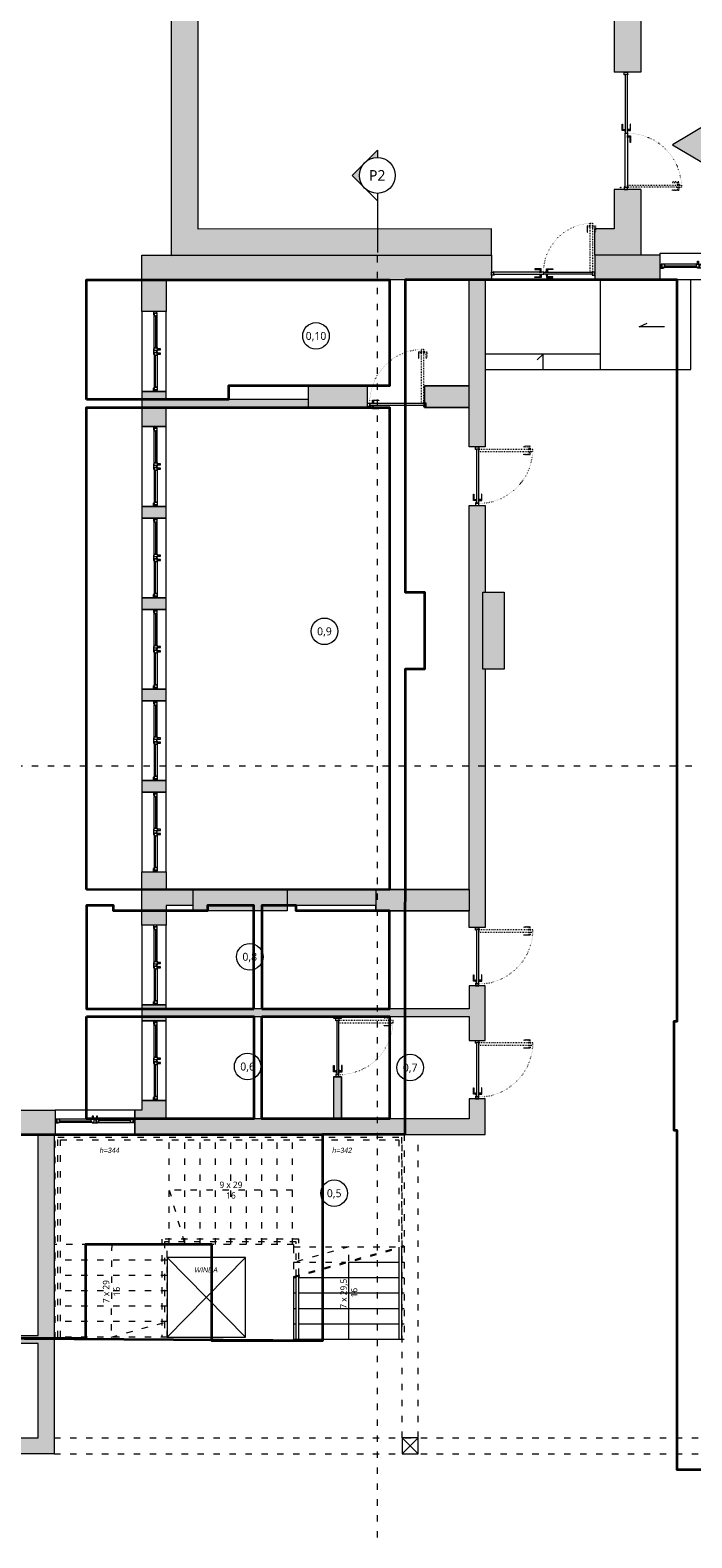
# Model space of a CAD drawing. Header units: millimetres. Extents: x -221 to 149158, y -114258 to 0.
# Tile 76 of 219: x 85484 to 86730, y -53777 to -50940. Entities that reach past the tile are written whole.
import ezdxf
from ezdxf.enums import TextEntityAlignment as Align

# ---------------------------------------------------------------- set-up
doc = ezdxf.new("R2010")
doc.units = ezdxf.units.MM
doc.linetypes.add('ACAD_ISO03W100', pattern=[30, 12, -18])
doc.linetypes.add('ACAD_ISO07W100', pattern=[3, 0, -3])
doc.layers.get('0').update_dxf_attribs({"lineweight": 0})
doc.layers.add('A-przekrycieram.ART', color=7, linetype='Continuous', lineweight=0, true_color=0xffffff)
doc.layers.add('instalacje_arch', color=7, linetype='Continuous', lineweight=30, true_color=0xd60000)
for name, color, linetype, lineweight in [('opis..KF', 250, 'Continuous', 15), ('powierzchnie', 21, 'Continuous', 50), ('stolarka_arch', 250, 'Continuous', 5), ('wymiar..KF', 12, 'Continuous', 5), ('wypełnienie istn..KF', 250, 'Continuous', 0), ('ściana pro..KF', 222, 'Continuous', 30), ('ściany ist..KF', 61, 'Continuous', 5)]:
    doc.layers.add(name, color=color, linetype=linetype, lineweight=lineweight)
doc.styles.add('ARCH', font='segoeuil.ttf')
doc.styles.add('DIM', font='simplex.shx', dxfattribs={"width": 0.6})
doc.dimstyles.new('100-STD', dxfattribs={"dimscale": 10, "dimtxt": 1.3, "dimasz": 0.15, "dimexe": 5, "dimexo": 10, "dimgap": 0.4, "dimtad": 1, "dimdec": 1, "dimrnd": 0.5, "dimdsep": 46, "dimtxsty": 'DIM', "dimblk": 'KR21', "dimcen": 1, "dimdle": 10, "dimse1": 1, "dimse2": 1, "dimclrd": 256, "dimclre": 256, "dimclrt": 256, "dimadec": 0, "dimazin": 0, "dimtfac": 1, "dimtdec": 1, "dimtmove": 2, "dimatfit": 3, "dimldrblk": 'KR21', "dimfxl": 1, "dimtvp": 5.6, "dimtolj": 1, "dimtzin": 2, "dimarcsym": 0})

# ---------------------------------------------------------------- blocks, each defined once
blk = doc.blocks.new('KR21')
at = {"ltscale": 100}
blk.add_line((0, -5), (0, 5), dxfattribs=at)
at = {"ltscale": 100, "const_width": 0.84}
blk.add_lwpolyline([(-2.5, -2.5), (2.6, 2.6)], dxfattribs=at)
blk = doc.blocks.new('*D583')
at = {"layer": 'Defpoints', "color": 0, "linetype": 'ByBlock', "transparency": 16777216}
for p in [(-202.4, -53646.3), (135612.3, -53646.3), (0, -54123.3)]:
    blk.add_point(p, dxfattribs=at)
at = {"layer": 'wymiar..KF', "linetype": 'Continuous', "lineweight": -2, "transparency": 16777216}
blk.add_line((-202.4, -54121.8), (-202.4, -53647.8), dxfattribs=at)
at = {"layer": 'wymiar..KF', "linetype": 'ByBlock', "lineweight": -2, "transparency": 16777216, "xscale": 1.5, "yscale": 1.5, "zscale": 1.5}
for p, rotation in [((-202.4, -53646.3), 90), ((-202.4, -54123.3), 270)]:
    blk.add_blockref('KR21', p, dxfattribs=dict(at, rotation=rotation))
at = {"layer": 'wymiar..KF', "linetype": 'ByBlock', "transparency": 16777216, "insert": (-212.9, -53884.8), "char_height": 13, "attachment_point": 5, "rotation": 90, "style": 'DIM'}
blk.add_mtext('\\A1;477', dxfattribs=at)
blk = doc.blocks.new('*D916')
at = {"layer": 'Defpoints', "color": 0, "linetype": 'ByBlock', "lineweight": 40, "transparency": 16777216}
for p in [(0, -51958.3), (46.3, -52014.3), (109348.9, -52014.3)]:
    blk.add_point(p, dxfattribs=at)
at = {"layer": 'wymiar..KF', "linetype": 'Continuous', "lineweight": -2, "transparency": 16777216}
blk.add_line((46.3, -51959.8), (46.3, -52012.8), dxfattribs=at)
at = {"layer": 'wymiar..KF', "linetype": 'ByBlock', "lineweight": -2, "transparency": 16777216, "xscale": 1.5, "yscale": 1.5, "zscale": 1.5}
for p, rotation in [((46.3, -51958.3), 90), ((46.3, -52014.3), 270)]:
    blk.add_blockref('KR21', p, dxfattribs=dict(at, rotation=rotation))
at = {"layer": 'wymiar..KF', "linetype": 'ByBlock', "transparency": 16777216, "insert": (35.8, -51986.3), "char_height": 13, "attachment_point": 5, "rotation": 90, "style": 'DIM'}
blk.add_mtext('\\A1;56', dxfattribs=at)
blk = doc.blocks.new('*U985')
at = {"layer": 'stolarka_arch', "lineweight": 0}
blk.add_lwpolyline([(0, 0), (150, 0), (150, -46), (0, -46)], close=True, dxfattribs=at)
at = {"layer": 'stolarka_arch'}
for points in [[(0, -22), (6, -22), (6, -23), (3, -23), (3, -28), (0, -28)], [(3, -23), (8, -23), (8, -29), (2, -29), (2, -28), (3, -28)], [(8, -26), (68, -26), (68, -23), (8, -23)], [(8, -26), (68, -26), (68, -29), (8, -29)], [(73, -23), (68, -23), (68, -29), (74, -29), (74, -28), (73, -28)], [(70, -22), (80, -22), (80, -23), (77, -23), (77, -28), (73, -28), (73, -23), (70, -23)], [(77, -23), (82, -23), (82, -29), (76, -29), (76, -28), (77, -28)], [(142, -26), (82, -26), (82, -23), (142, -23)], [(142, -26), (82, -26), (82, -29), (142, -29)], [(147, -23), (142, -23), (142, -29), (148, -29), (148, -28), (147, -28)], [(150, -22), (144, -22), (144, -23), (147, -23), (147, -28), (150, -28)], [(73, -30), (69, -30), (69, -29), (73, -29)], [(72, -35), (70, -35), (70, -30), (72, -30)], [(81, -30), (77, -30), (77, -29), (81, -29)], [(80, -35), (78, -35), (78, -30), (80, -30)]]:
    blk.add_lwpolyline(points, close=True, dxfattribs=at)
blk = doc.blocks.new('*U1021')
at = {"layer": 'stolarka_arch', "lineweight": 0}
blk.add_lwpolyline([(0, 0), (150, 0), (150, -46), (0, -46)], close=True, dxfattribs=at)
at = {"layer": 'stolarka_arch'}
for points in [[(0, -22), (6, -22), (6, -23), (3, -23), (3, -28), (0, -28)], [(3, -23), (8, -23), (8, -29), (2, -29), (2, -28), (3, -28)], [(8, -26), (68, -26), (68, -23), (8, -23)], [(8, -26), (68, -26), (68, -29), (8, -29)], [(73, -23), (68, -23), (68, -29), (74, -29), (74, -28), (73, -28)], [(70, -22), (80, -22), (80, -23), (77, -23), (77, -28), (73, -28), (73, -23), (70, -23)], [(77, -23), (82, -23), (82, -29), (76, -29), (76, -28), (77, -28)], [(142, -26), (82, -26), (82, -23), (142, -23)], [(142, -26), (82, -26), (82, -29), (142, -29)], [(147, -23), (142, -23), (142, -29), (148, -29), (148, -28), (147, -28)], [(150, -22), (144, -22), (144, -23), (147, -23), (147, -28), (150, -28)], [(73, -30), (69, -30), (69, -29), (73, -29)], [(72, -35), (70, -35), (70, -30), (72, -30)], [(81, -30), (77, -30), (77, -29), (81, -29)], [(80, -35), (78, -35), (78, -30), (80, -30)]]:
    blk.add_lwpolyline(points, close=True, dxfattribs=at)
blk = doc.blocks.new('*U650')
at = {"layer": 'stolarka_arch', "linetype": 'ACAD_ISO03W100', "lineweight": 0, "ltscale": 0.1}
for points in [[(3.5, 97), (-1.5, 97), (-1.5, 85), (-0.5, 85), (-0.5, 95), (3.5, 95)], [(3.5, 98), (3.5, 94), (4.5, 94), (4.5, 98)], [(4.5, 102), (4.5, 0), (8.5, 0), (8.5, 102)], [(9.5, 98), (9.5, 94), (8.5, 94), (8.5, 98)], [(9.5, 97), (14.5, 97), (14.5, 85), (13.5, 85), (13.5, 95), (9.5, 95)]]:
    blk.add_lwpolyline(points, close=True, dxfattribs=at)
at = {"layer": 'stolarka_arch'}
for points in [[(5, -4), (5, -6), (0, -6), (0, 0), (4, 0), (4, -4), (5, -4)], [(106, 0), (4, 0), (4, -4), (106, -4)], [(101, 1), (101, 6), (89, 6), (89, 5), (99, 5), (99, 1)], [(102, 1), (98, 1), (98, 0), (102, 0)], [(105, -4), (105, -6), (110, -6), (110, 0), (106, 0), (106, -4), (105, -4)], [(101, -5), (101, -10), (89, -10), (89, -9), (99, -9), (99, -5)], [(102, -5), (98, -5), (98, -4), (102, -4)]]:
    blk.add_lwpolyline(points, close=True, dxfattribs=at)
blk.add_circle((4, 0.5), 0.5, dxfattribs=at)
at = {"layer": 'stolarka_arch', "linetype": 'ACAD_ISO07W100', "lineweight": 0, "ltscale": 0.5}
blk.add_arc((4, 0), 102, 0, 89.6506, dxfattribs=at)
blk = doc.blocks.new('*U1022')
at = {"layer": 'stolarka_arch', "lineweight": 0}
blk.add_lwpolyline([(0, 0), (150, 0), (150, -46), (0, -46)], close=True, dxfattribs=at)
at = {"layer": 'stolarka_arch'}
for points in [[(0, -22), (6, -22), (6, -23), (3, -23), (3, -28), (0, -28)], [(3, -23), (8, -23), (8, -29), (2, -29), (2, -28), (3, -28)], [(8, -26), (68, -26), (68, -23), (8, -23)], [(8, -26), (68, -26), (68, -29), (8, -29)], [(73, -23), (68, -23), (68, -29), (74, -29), (74, -28), (73, -28)], [(70, -22), (80, -22), (80, -23), (77, -23), (77, -28), (73, -28), (73, -23), (70, -23)], [(77, -23), (82, -23), (82, -29), (76, -29), (76, -28), (77, -28)], [(142, -26), (82, -26), (82, -23), (142, -23)], [(142, -26), (82, -26), (82, -29), (142, -29)], [(147, -23), (142, -23), (142, -29), (148, -29), (148, -28), (147, -28)], [(150, -22), (144, -22), (144, -23), (147, -23), (147, -28), (150, -28)], [(73, -30), (69, -30), (69, -29), (73, -29)], [(72, -35), (70, -35), (70, -30), (72, -30)], [(81, -30), (77, -30), (77, -29), (81, -29)], [(80, -35), (78, -35), (78, -30), (80, -30)]]:
    blk.add_lwpolyline(points, close=True, dxfattribs=at)
blk = doc.blocks.new('*U1023')
at = {"layer": 'stolarka_arch', "lineweight": 0}
blk.add_lwpolyline([(0, 0), (150, 0), (150, -46), (0, -46)], close=True, dxfattribs=at)
at = {"layer": 'stolarka_arch'}
for points in [[(0, -22), (6, -22), (6, -23), (3, -23), (3, -28), (0, -28)], [(3, -23), (8, -23), (8, -29), (2, -29), (2, -28), (3, -28)], [(8, -26), (68, -26), (68, -23), (8, -23)], [(8, -26), (68, -26), (68, -29), (8, -29)], [(73, -23), (68, -23), (68, -29), (74, -29), (74, -28), (73, -28)], [(70, -22), (80, -22), (80, -23), (77, -23), (77, -28), (73, -28), (73, -23), (70, -23)], [(77, -23), (82, -23), (82, -29), (76, -29), (76, -28), (77, -28)], [(142, -26), (82, -26), (82, -23), (142, -23)], [(142, -26), (82, -26), (82, -29), (142, -29)], [(147, -23), (142, -23), (142, -29), (148, -29), (148, -28), (147, -28)], [(150, -22), (144, -22), (144, -23), (147, -23), (147, -28), (150, -28)], [(73, -30), (69, -30), (69, -29), (73, -29)], [(72, -35), (70, -35), (70, -30), (72, -30)], [(81, -30), (77, -30), (77, -29), (81, -29)], [(80, -35), (78, -35), (78, -30), (80, -30)]]:
    blk.add_lwpolyline(points, close=True, dxfattribs=at)
blk = doc.blocks.new('*U1024')
at = {"layer": 'stolarka_arch', "lineweight": 0}
blk.add_lwpolyline([(0, 0), (150, 0), (150, -46), (0, -46)], close=True, dxfattribs=at)
at = {"layer": 'stolarka_arch'}
for points in [[(0, -22), (6, -22), (6, -23), (3, -23), (3, -28), (0, -28)], [(3, -23), (8, -23), (8, -29), (2, -29), (2, -28), (3, -28)], [(8, -26), (68, -26), (68, -23), (8, -23)], [(8, -26), (68, -26), (68, -29), (8, -29)], [(73, -23), (68, -23), (68, -29), (74, -29), (74, -28), (73, -28)], [(70, -22), (80, -22), (80, -23), (77, -23), (77, -28), (73, -28), (73, -23), (70, -23)], [(77, -23), (82, -23), (82, -29), (76, -29), (76, -28), (77, -28)], [(142, -26), (82, -26), (82, -23), (142, -23)], [(142, -26), (82, -26), (82, -29), (142, -29)], [(147, -23), (142, -23), (142, -29), (148, -29), (148, -28), (147, -28)], [(150, -22), (144, -22), (144, -23), (147, -23), (147, -28), (150, -28)], [(73, -30), (69, -30), (69, -29), (73, -29)], [(72, -35), (70, -35), (70, -30), (72, -30)], [(81, -30), (77, -30), (77, -29), (81, -29)], [(80, -35), (78, -35), (78, -30), (80, -30)]]:
    blk.add_lwpolyline(points, close=True, dxfattribs=at)
blk = doc.blocks.new('*U1018')
at = {"layer": 'stolarka_arch', "lineweight": 0}
blk.add_lwpolyline([(0, 0), (150, 0), (150, -46), (0, -46)], close=True, dxfattribs=at)
at = {"layer": 'stolarka_arch'}
for points in [[(0, -22), (6, -22), (6, -23), (3, -23), (3, -28), (0, -28)], [(3, -23), (8, -23), (8, -29), (2, -29), (2, -28), (3, -28)], [(8, -26), (68, -26), (68, -23), (8, -23)], [(8, -26), (68, -26), (68, -29), (8, -29)], [(73, -23), (68, -23), (68, -29), (74, -29), (74, -28), (73, -28)], [(70, -22), (80, -22), (80, -23), (77, -23), (77, -28), (73, -28), (73, -23), (70, -23)], [(77, -23), (82, -23), (82, -29), (76, -29), (76, -28), (77, -28)], [(142, -26), (82, -26), (82, -23), (142, -23)], [(142, -26), (82, -26), (82, -29), (142, -29)], [(147, -23), (142, -23), (142, -29), (148, -29), (148, -28), (147, -28)], [(150, -22), (144, -22), (144, -23), (147, -23), (147, -28), (150, -28)], [(73, -30), (69, -30), (69, -29), (73, -29)], [(72, -35), (70, -35), (70, -30), (72, -30)], [(81, -30), (77, -30), (77, -29), (81, -29)], [(80, -35), (78, -35), (78, -30), (80, -30)]]:
    blk.add_lwpolyline(points, close=True, dxfattribs=at)
blk = doc.blocks.new('*U1025')
at = {"layer": 'stolarka_arch', "lineweight": 0}
blk.add_lwpolyline([(0, 0), (150, 0), (150, -46), (0, -46)], close=True, dxfattribs=at)
at = {"layer": 'stolarka_arch'}
for points in [[(0, -22), (6, -22), (6, -23), (3, -23), (3, -28), (0, -28)], [(3, -23), (8, -23), (8, -29), (2, -29), (2, -28), (3, -28)], [(8, -26), (68, -26), (68, -23), (8, -23)], [(8, -26), (68, -26), (68, -29), (8, -29)], [(73, -23), (68, -23), (68, -29), (74, -29), (74, -28), (73, -28)], [(70, -22), (80, -22), (80, -23), (77, -23), (77, -28), (73, -28), (73, -23), (70, -23)], [(77, -23), (82, -23), (82, -29), (76, -29), (76, -28), (77, -28)], [(142, -26), (82, -26), (82, -23), (142, -23)], [(142, -26), (82, -26), (82, -29), (142, -29)], [(147, -23), (142, -23), (142, -29), (148, -29), (148, -28), (147, -28)], [(150, -22), (144, -22), (144, -23), (147, -23), (147, -28), (150, -28)], [(73, -30), (69, -30), (69, -29), (73, -29)], [(72, -35), (70, -35), (70, -30), (72, -30)], [(81, -30), (77, -30), (77, -29), (81, -29)], [(80, -35), (78, -35), (78, -30), (80, -30)]]:
    blk.add_lwpolyline(points, close=True, dxfattribs=at)
blk = doc.blocks.new('*U1026')
at = {"layer": 'stolarka_arch', "lineweight": 0}
blk.add_lwpolyline([(0, 0), (150, 0), (150, -45.9), (0, -45.9)], close=True, dxfattribs=at)
at = {"layer": 'stolarka_arch'}
for points in [[(0, -22), (6, -22), (6, -23), (3, -23), (3, -28), (0, -28)], [(3, -23), (8, -23), (8, -29), (2, -29), (2, -28), (3, -28)], [(8, -26), (68, -26), (68, -23), (8, -23)], [(8, -26), (68, -26), (68, -29), (8, -29)], [(73, -23), (68, -23), (68, -29), (74, -29), (74, -28), (73, -28)], [(70, -22), (80, -22), (80, -23), (77, -23), (77, -28), (73, -28), (73, -23), (70, -23)], [(77, -23), (82, -23), (82, -29), (76, -29), (76, -28), (77, -28)], [(142, -26), (82, -26), (82, -23), (142, -23)], [(142, -26), (82, -26), (82, -29), (142, -29)], [(147, -23), (142, -23), (142, -29), (148, -29), (148, -28), (147, -28)], [(150, -22), (144, -22), (144, -23), (147, -23), (147, -28), (150, -28)], [(73, -30), (69, -30), (69, -29), (73, -29)], [(72, -35), (70, -35), (70, -30), (72, -30)], [(81, -30), (77, -30), (77, -29), (81, -29)], [(80, -35), (78, -35), (78, -30), (80, -30)]]:
    blk.add_lwpolyline(points, close=True, dxfattribs=at)
blk = doc.blocks.new('*U1052')
at = {"layer": 'stolarka_arch', "lineweight": 0}
blk.add_lwpolyline([(0, 0), (150, 0), (150, -46), (0, -46)], close=True, dxfattribs=at)
at = {"layer": 'stolarka_arch'}
for points in [[(0, -22), (6, -22), (6, -23), (3, -23), (3, -28), (0, -28)], [(3, -23), (8, -23), (8, -29), (2, -29), (2, -28), (3, -28)], [(8, -26), (68, -26), (68, -23), (8, -23)], [(8, -26), (68, -26), (68, -29), (8, -29)], [(73, -23), (68, -23), (68, -29), (74, -29), (74, -28), (73, -28)], [(70, -22), (80, -22), (80, -23), (77, -23), (77, -28), (73, -28), (73, -23), (70, -23)], [(77, -23), (82, -23), (82, -29), (76, -29), (76, -28), (77, -28)], [(142, -26), (82, -26), (82, -23), (142, -23)], [(142, -26), (82, -26), (82, -29), (142, -29)], [(147, -23), (142, -23), (142, -29), (148, -29), (148, -28), (147, -28)], [(150, -22), (144, -22), (144, -23), (147, -23), (147, -28), (150, -28)], [(73, -30), (69, -30), (69, -29), (73, -29)], [(72, -35), (70, -35), (70, -30), (72, -30)], [(81, -30), (77, -30), (77, -29), (81, -29)], [(80, -35), (78, -35), (78, -30), (80, -30)]]:
    blk.add_lwpolyline(points, close=True, dxfattribs=at)
blk = doc.blocks.new('*U1014')
at = {"layer": 'stolarka_arch', "linetype": 'ACAD_ISO03W100', "lineweight": 0, "ltscale": 0.1}
for points in [[(3.5, 87), (-1.5, 87), (-1.5, 75), (-0.5, 75), (-0.5, 85), (3.5, 85)], [(3.5, 88), (3.5, 84), (4.5, 84), (4.5, 88)], [(4.5, 92), (4.5, 0), (8.5, 0), (8.5, 92)], [(9.5, 88), (9.5, 84), (8.5, 84), (8.5, 88)], [(9.5, 87), (14.5, 87), (14.5, 75), (13.5, 75), (13.5, 85), (9.5, 85)]]:
    blk.add_lwpolyline(points, close=True, dxfattribs=at)
at = {"layer": 'stolarka_arch'}
for points in [[(5, -4), (5, -6), (0, -6), (0, 0), (4, 0), (4, -4), (5, -4)], [(96, 0), (4, 0), (4, -4), (96, -4)], [(91, 1), (91, 6), (79, 6), (79, 5), (89, 5), (89, 1)], [(92, 1), (88, 1), (88, 0), (92, 0)], [(96, 0), (190.3, 0), (190.3, -4), (96, -4)], [(100, 1), (104, 1), (104, 0), (100, 0)], [(101, 1), (101, 6), (113, 6), (113, 5), (103, 5), (103, 1)], [(189.3, -4), (189.3, -6), (194.3, -6), (194.3, 0), (190.3, 0), (190.3, -4), (189.3, -4)], [(91, -5), (91, -10), (79, -10), (79, -9), (89, -9), (89, -5)], [(92, -5), (88, -5), (88, -4), (92, -4)], [(100, -5), (104, -5), (104, -4), (100, -4)], [(101, -5), (101, -10), (113, -10), (113, -9), (103, -9), (103, -5)]]:
    blk.add_lwpolyline(points, close=True, dxfattribs=at)
for centre in [(4, 0.5), (190.3, 0.5)]:
    blk.add_circle(centre, 0.5, dxfattribs=at)
at = {"layer": 'stolarka_arch', "linetype": 'ACAD_ISO07W100', "lineweight": 0, "ltscale": 0.5}
blk.add_arc((4, 0), 92, 0, 89.6506, dxfattribs=at)
blk = doc.blocks.new('*U1015')
at = {"layer": 'stolarka_arch', "lineweight": 0}
blk.add_lwpolyline([(0, 0), (150, 0), (150, -50), (0, -50)], close=True, dxfattribs=at)
at = {"layer": 'stolarka_arch'}
for points in [[(0, -22), (6, -22), (6, -23), (3, -23), (3, -28), (0, -28)], [(3, -23), (8, -23), (8, -29), (2, -29), (2, -28), (3, -28)], [(8, -26), (68, -26), (68, -23), (8, -23)], [(8, -26), (68, -26), (68, -29), (8, -29)], [(73, -23), (68, -23), (68, -29), (74, -29), (74, -28), (73, -28)], [(70, -22), (80, -22), (80, -23), (77, -23), (77, -28), (73, -28), (73, -23), (70, -23)], [(77, -23), (82, -23), (82, -29), (76, -29), (76, -28), (77, -28)], [(142, -26), (82, -26), (82, -23), (142, -23)], [(142, -26), (82, -26), (82, -29), (142, -29)], [(147, -23), (142, -23), (142, -29), (148, -29), (148, -28), (147, -28)], [(150, -22), (144, -22), (144, -23), (147, -23), (147, -28), (150, -28)], [(73, -30), (69, -30), (69, -29), (73, -29)], [(72, -35), (70, -35), (70, -30), (72, -30)], [(81, -30), (77, -30), (77, -29), (81, -29)], [(80, -35), (78, -35), (78, -30), (80, -30)]]:
    blk.add_lwpolyline(points, close=True, dxfattribs=at)
blk = doc.blocks.new('nr pom')
at = {"layer": 'opis..KF', "lineweight": 20}
blk.add_circle((0, 0), 25, dxfattribs=at)
at = {"layer": 'opis..KF', "style": 'ARCH'}
blk.add_attdef('00', text='', height=15, dxfattribs=at).set_placement((0, 0), align=Align.MIDDLE_CENTER)
blk = doc.blocks.new('*U1228')
at = {"layer": 'instalacje_arch', "lineweight": 20, "true_color": 0xf4ee51}
h = blk.add_hatch(color=41, dxfattribs=at)
h.dxf.hatch_style = 1
h.paths.add_polyline_path([(0, 33.8), (0, 47.7), (-23.9, 23.9, -0.198912)])
h.paths.add_polyline_path([(-47.7, 0), (-23.9, -23.9, -0.198912), (-33.8, 0, -0.198912), (-23.9, 23.9)])
at = {"layer": 'instalacje_arch', "color": 41, "linetype": 'ACAD_ISO03W100', "lineweight": 9, "true_color": 0xf4ee51}
blk.add_line((0, -4093.7), (0, -145), dxfattribs=at)
at = {"layer": 'instalacje_arch', "color": 41, "lineweight": 20, "true_color": 0xf4ee51}
for points in [[(0, -33.8), (0, -47.7), (-47.7, 0), (0, 47.7), (0, 33.8)], [(0, -45), (0, -145)]]:
    blk.add_lwpolyline(points, dxfattribs=at)
blk.add_circle((0, 0), 33.8, dxfattribs=at)
at = {"layer": 'instalacje_arch', "color": 41, "true_color": 0xf4ee51, "style": 'ARCH'}
for tag, p in [('P1', (0, 0)), ('P2', (0, -4238.7))]:
    blk.add_attdef(tag, text='', height=20, rotation=180, dxfattribs=at).set_placement(p, align=Align.MIDDLE_CENTER)
blk = doc.blocks.new('*U1674')
at = {"layer": 'A-przekrycieram.ART'}
h = blk.add_hatch(color=256, dxfattribs=at)
h.dxf.hatch_style = 1
h.paths.add_polyline_path([(0, 4200), (5940, 4200), (5940, 0), (0, 0)])
h.paths.add_polyline_path([(200, 4100), (5840, 4100), (5840, 100), (200, 100)], flags=16)
blk = doc.blocks.new('*U517')
at = {"layer": 'instalacje_arch', "color": 41, "linetype": 'ACAD_ISO03W100', "lineweight": 9, "true_color": 0xf4ee51}
blk.add_line((0, -2912.1), (0, -145), dxfattribs=at)
at = {"layer": 'instalacje_arch', "color": 41, "true_color": 0xf4ee51, "style": 'ARCH'}
for tag, p in [('P1', (0, 0)), ('P2', (0, -3057.1))]:
    blk.add_attdef(tag, text='', height=20, rotation=90, dxfattribs=at).set_placement(p, align=Align.MIDDLE_CENTER)

msp = doc.modelspace()

# ---------------------------------------------------------------- hatches: boundary and pattern name
at = {"linetype": 'ByBlock', "true_color": 0x636466}
h = msp.add_hatch(color=251, dxfattribs=at)
h.dxf.hatch_style = 1
h.paths.add_polyline_path([(86693.31, -51155.16), (86797.59, -51093.44), (86797.59, -51216.88)])
at = {"layer": 'wypełnienie istn..KF', "true_color": 0xc8c8c8}
h = msp.add_hatch(color=9, dxfattribs=at)
h.dxf.hatch_style = 1
h.paths.add_polyline_path([(87428.19, -53609.29), (86882.61, -53609.29), (86882.61, -53010.79), (86852.61, -53010.79), (86852.61, -53649.29), (87428.19, -53649.29)])
h.paths.add_polyline_path([(87710.61, -53585.69), (87664.61, -53585.69), (87664.61, -53609.29), (87538.19, -53609.29), (87538.19, -53649.29), (87576.61, -53649.29), (87576.61, -53672.42), (87622.61, -53672.42), (87622.61, -53655.29), (87710.61, -53655.29)])
h.paths.add_polyline_path([(87710.61, -53407.37), (87664.61, -53407.37), (87664.61, -53435.69), (87710.61, -53435.69)])
h.paths.add_polyline_path([(87710.61, -53209.01), (87664.61, -53209.01), (87664.61, -53257.37), (87710.61, -53257.37)])
h.paths.add_polyline_path([(87710.61, -52987.29), (87498.61, -52987.29), (87498.61, -52930.84), (87452.61, -52930.84), (87452.61, -53033.29), (87664.61, -53033.29), (87664.61, -53059.01), (87710.61, -53059.01)])
h.paths.add_polyline_path([(86887.11, -52804.79), (86846.61, -52804.79), (86846.61, -53010.79), (86887.11, -53010.79)])
h.paths.add_polyline_path([(87498.61, -52755.84), (87452.61, -52755.84), (87452.61, -52780.84), (87498.61, -52780.84)])
h.paths.add_polyline_path([(87498.61, -52580.84), (87452.61, -52580.84), (87452.61, -52605.84), (87498.61, -52605.84)])
h.paths.add_polyline_path([(87498.61, -52351.74), (87452.61, -52351.74), (87452.61, -52355.37), (87048.78, -52355.37), (87048.78, -52376.79), (87452.61, -52376.79), (87452.7, -52430.84), (87498.61, -52430.84)])
h.paths.add_polyline_path([(86882.61, -52376.79), (86938.78, -52376.79), (86938.78, -52355.37), (86882.61, -52355.37), (86882.61, -52114.29), (87170.61, -52114.29), (87170.61, -51589.94), (87150.61, -51589.94), (87150.61, -51934.29), (87140.95, -51934.29), (87140.95, -51954.29), (87150.61, -51954.29), (87150.61, -52094.29), (86882.61, -52094.29), (86882.61, -51954.29), (87030.95, -51954.29), (87030.95, -51934.29), (86882.61, -51934.29), (86882.61, -51833.89), (86852.61, -51833.89), (86852.61, -52480.95), (86882.61, -52480.95)])
h.paths.add_polyline_path([(87498.61, -52179.79), (87452.61, -52179.79), (87452.61, -52201.74), (87498.61, -52201.74)])
h.paths.add_polyline_path([(87498.61, -52007.83), (87452.61, -52007.83), (87452.61, -52029.79), (87498.61, -52029.79)])
h.paths.add_polyline_path([(87498.61, -51835.87), (87452.61, -51835.87), (87452.61, -51857.83), (87498.61, -51857.83)])
h.paths.add_polyline_path([(87498.61, -51619.37), (87452.61, -51619.37), (87452.61, -51685.87), (87498.61, -51685.87)], flags=17)
h.paths.add_polyline_path([(87498.61, -51363.29), (86820.5, -51363.29), (86820.5, -51409.29), (86852.61, -51409.29), (86852.61, -51724.07), (86882.61, -51724.07), (86882.61, -51409.29), (87150.61, -51409.29), (87150.61, -51479.29), (87170.61, -51479.29), (87170.61, -51409.29), (87452.61, -51409.29), (87452.61, -51469.37), (87498.61, -51469.37)])
h.paths.add_polyline_path([(86633.61, -51239.76), (86583.61, -51239.76), (86583.61, -51313.34), (86547.13, -51313.37), (86547.13, -51363.29), (86633.61, -51363.29)], flags=17)
h.paths.add_polyline_path([(86352.79, -51313.54), (85800.61, -51314.02), (85800.61, -48533.29), (87683.61, -48533.29), (87683.61, -50860.29), (86583.61, -50860.29), (86583.61, -51018.89), (86633.61, -51018.89), (86633.61, -50910.29), (87733.61, -50910.29), (87733.61, -48483.29), (85750.61, -48483.29), (85750.61, -51363.29), (86352.83, -51363.29)])
h.paths.add_polyline_path([(86352.79, -51363.54), (85750.61, -51364.06), (85694.61, -51363.29), (85694.61, -51469.37), (85740.61, -51469.37), (85740.61, -51409.29), (86310.61, -51409.29), (86310.61, -51609.29), (86310.61, -51649.79), (86310.61, -51724.07), (86340.61, -51724.07), (86340.61, -51409.29), (86352.79, -51409.29)])
h.paths.add_polyline_path([(85740.61, -51649.79), (86007.61, -51649.79), (86007.61, -51634.79), (85740.61, -51634.79), (85740.61, -51619.37), (85694.61, -51619.37), (85694.61, -51685.87), (85740.61, -51685.87)], flags=17)
h.paths.add_polyline_path([(86119.61, -51609.29), (86007.61, -51609.29), (86007.61, -51649.79), (86119.61, -51649.79)], flags=17)
h.paths.add_polyline_path([(86310.61, -51609.29), (86226.61, -51609.29), (86226.61, -51649.79), (86310.61, -51649.79)], flags=17)
h.paths.add_polyline_path([(85740.61, -51835.87), (85694.61, -51835.87), (85694.61, -51857.83), (85740.61, -51857.83)])
h.paths.add_polyline_path([(85740.61, -52007.83), (85694.61, -52007.83), (85694.61, -52029.79), (85740.61, -52029.79)])
h.paths.add_polyline_path([(85740.61, -52179.79), (85694.61, -52179.79), (85694.61, -52201.74), (85740.61, -52201.74)])
h.paths.add_polyline_path([(85740.61, -52351.74), (85694.61, -52351.74), (85694.61, -52373.7), (85740.61, -52373.7)])
h.paths.add_polyline_path([(85791.11, -52556.79), (85740.67, -52556.79), (85740.61, -52523.7), (85694.61, -52523.7), (85694.61, -52624.29), (85740.61, -52624.29), (85740.61, -52586.79), (85791.11, -52586.79)])
h.paths.add_polyline_path([(85968.11, -52556.79), (85791.11, -52556.79), (85791.11, -52597.29), (85968.11, -52597.29), (85968.11, -52586.79)])
h.paths.add_polyline_path([(86135.11, -52556.79), (85968.11, -52556.79), (85968.11, -52586.79), (86055.61, -52586.79), (86070.61, -52586.79), (86135.11, -52586.79)])
h.paths.add_polyline_path([(86311.11, -52556.79), (86135.11, -52556.79), (86135.11, -52597.29), (86311.11, -52597.29)])
h.paths.add_polyline_path([(86340.61, -52142.29), (86336.61, -52142.29), (86336.61, -51997.29), (86340.61, -51997.29), (86340.61, -51834.07), (86310.61, -51834.07), (86310.61, -52556.79), (86311.11, -52556.79), (86311.11, -52597.29), (86310.61, -52628.53), (86340.61, -52628.53)])
h.paths.add_polyline_path([(86376.61, -51997.29), (86340.61, -51997.29), (86336.61, -51997.29), (86336.61, -52142.29), (86376.61, -52142.29)])
h.paths.add_polyline_path([(86340.61, -52738.53), (86310.61, -52738.53), (86310.61, -52781.29), (86070.61, -52781.29), (86055.61, -52781.29), (85740.61, -52781.29), (85740.61, -52774.29), (85694.61, -52774.29), (85694.61, -52804.29), (85740.61, -52804.29), (85740.61, -52796.29), (86055.61, -52796.29), (86055.61, -52799.29), (86070.61, -52799.29), (86070.61, -52796.29), (86310.61, -52796.29), (86310.61, -52841.2), (86340.61, -52841.2)])
h.paths.add_polyline_path([(86340.61, -52951.2), (86310.61, -52951.2), (86310.61, -52988.29), (86070.61, -52988.29), (86070.61, -52909.24), (86055.61, -52909.24), (86055.61, -52988.29), (85740.61, -52988.29), (85740.61, -52954.29), (85694.61, -52954.29), (85694.61, -52972.29), (85681.39, -52972.29), (85681.39, -53018.29), (86340.61, -53018.29)])
h.paths.add_polyline_path([(85531.39, -52972.29), (85435.13, -52972.29), (85435.13, -53018.29), (85499.47, -53018.29), (85499.47, -53396.29), (85230.47, -53396.29), (85230.47, -53312.47), (85215.47, -53312.47), (85215.47, -53589.29), (85151.97, -53589.29), (85151.97, -53619.29), (85271.88, -53619.29), (85271.88, -53589.29), (85230.47, -53589.29), (85230.47, -53411.29), (85499.47, -53411.29), (85499.47, -53589.29), (85381.88, -53589.29), (85381.88, -53619.29), (85529.61, -53619.29), (85529.61, -53018.29), (85531.39, -53018.29)])
h.paths.add_polyline_path([(85284.96, -52972.29), (85112.65, -52972.29), (85060.47, -53033.52), (85095.51, -53063.55), (85133.81, -53018.86), (85215.13, -53018.86), (85215.47, -53202.49), (85230.47, -53202.49), (85230.47, -53018.29), (85285.13, -53018.29)])
h.paths.add_polyline_path([(84997.98, -53177.35), (84963.05, -53147.41), (84905.65, -53214.39), (84881.65, -53214.39), (84881.65, -53260.39), (84905.65, -53260.39), (84905.65, -53619.29), (85041.97, -53619.29), (85041.97, -53589.29), (84935.65, -53589.29), (84935.65, -53250.08)])
h.paths.add_polyline_path([(83861.07, -53349.44), (83827.07, -53349.44), (83827.07, -53589.29), (83557.57, -53589.29), (83557.57, -53018.29), (83659.21, -53018.29), (83659.21, -52972.29), (83500.32, -52972.29), (83500.32, -53018.29), (83527.57, -53018.29), (83527.57, -53328.29), (83515.57, -53328.29), (83515.57, -53570.29), (83527.57, -53570.29), (83527.57, -53589.29), (82467.57, -53589.29), (82467.57, -53018.29), (82482.54, -53018.29), (82482.54, -52972.29), (82431.62, -52972.29), (82431.62, -53018.29), (82437.57, -53018.29), (82437.57, -53619.29), (83934.33, -53619.29), (83934.33, -53589.29), (83861.07, -53589.29)])
h.paths.add_polyline_path([(84118.65, -53260.39), (84142.65, -53260.39), (84142.65, -53214.39), (84118.65, -53214.39), (84049.04, -53132.44), (84013.67, -53163.08), (84088.65, -53250.56), (84088.65, -53589.29), (84044.33, -53589.29), (84044.33, -53619.29), (84118.65, -53619.29)])
h.paths.add_polyline_path([(83910.73, -52972.29), (83809.21, -52972.29), (83809.21, -53018.29), (83827.07, -53018.29), (83827.07, -53239.44), (83861.07, -53239.44), (83861.07, -53018.29), (83889.57, -53018.29), (83916.05, -53049.19), (83950.82, -53019.07)])
h.paths.add_polyline_path([(82841.14, -52972.29), (82817.81, -52972.29), (82817.81, -53018.29), (82841.14, -53018.29)], flags=17)
h.paths.add_polyline_path([(83009.59, -52972.29), (82991.14, -52972.29), (82991.14, -53018.29), (83009.59, -53018.29)], flags=17)
h.paths.add_polyline_path([(83176.99, -52972.29), (83159.59, -52972.29), (83159.59, -53018.29), (83176.99, -53018.29)], flags=17)
h.paths.add_polyline_path([(83350.32, -52972.29), (83326.99, -52972.29), (83326.99, -53018.29), (83350.32, -53018.29)], flags=17)
h.paths.add_polyline_path([(82019.27, -51958.27), (81816.27, -51958.27), (81816.27, -52014.27), (82019.27, -52014.27)])
h.paths.add_polyline_path([(81533.73, -54276.32), (81421.73, -54276.32), (81421.73, -54317.32), (81533.73, -54317.32)])
h.paths.add_polyline_path([(82300.41, -52628.2), (82300.41, -52582.2), (82271.73, -52582.2), (82271.73, -52466.08), (82225.73, -52466.08), (82225.73, -52810.21), (82271.73, -52810.21), (82271.73, -52628.2)])
h.paths.add_polyline_path([(82657.78, -52938.74), (82611.78, -52938.74), (82611.78, -52972.29), (82592.54, -52972.29), (82592.54, -53018.29), (82667.81, -53018.29), (82667.81, -52972.39), (82657.78, -52972.39)])
h.paths.add_polyline_path([(82632.27, -52751.51), (82599.57, -52783.86), (82611.78, -52796.2), (82611.78, -52818.74), (82657.78, -52818.74), (82657.78, -52777.29)])
h.paths.add_polyline_path([(82458.91, -52641.69), (82491.61, -52609.34), (82464.75, -52582.2), (82420.41, -52582.2), (82420.41, -52628.2), (82445.56, -52628.2)])
h = msp.add_hatch(color=9, dxfattribs=at)
h.dxf.hatch_style = 1
h.paths.add_polyline_path([(86547.13, -51409.29), (86670.5, -51409.29), (86670.5, -51363.29), (86547.13, -51363.29)])

# ---------------------------------------------------------------- linework, layer by layer
at = {"linetype": 'ACAD_ISO03W100'}
for p, q in [((86184.61, -53589.29), (86184.61, -53018.29)), ((86214.61, -53589.29), (86214.61, -53018.29)), ((85980.39, -53285.29), (86188.48, -53227.29)), ((85980.39, -53287.29), (86188.48, -53229.29)), ((85529.61, -53589.29), (86852.61, -53589.29)), ((85529.61, -53619.29), (86852.61, -53619.29))]:
    msp.add_line(p, q, dxfattribs=at)
for p, q in [((85742.51, -53399.29), (85889.51, -53249.29)), ((85742.51, -53249.29), (85889.51, -53399.29))]:
    msp.add_line(p, q)
at = {"linetype": 'ByBlock'}
msp.add_lwpolyline([(86797.59, -51093.44), (86693.31, -51155.16), (86797.59, -51216.88), (86797.59, -51093.44)], dxfattribs=at)
for points in [[(86342.61, -51578.43), (86557.7, -51578.43), (86557.7, -51409.29)], [(86557.7, -51578.43), (86727.89, -51578.43), (86727.89, -51409.29)], [(86678.18, -51498.22), (86630.54, -51498.22), (86645.96, -51491.03)], [(86557.7, -51578.43), (86557.7, -51549.43), (86342.61, -51549.43)], [(86450.16, -51578.43), (86450.16, -51549.43), (86438.54, -51559.97)], [(86178.48, -53230.08), (86178.48, -53403.29)], [(86183.48, -53230.69), (86183.48, -53403.29)], [(85742.51, -53399.29), (85889.51, -53399.29), (85889.51, -53249.29), (85742.51, -53249.29), (85742.51, -53399.29)], [(86084.43, -53258.29), (86178.48, -53258.29)], [(86084.43, -53403.29), (86084.43, -53258.29)], [(86183.48, -53258.29), (86188.48, -53258.29)], [(85980.39, -53287.29), (85985.39, -53287.29)], [(85980.39, -53287.29), (85980.39, -53403.29)], [(85985.39, -53403.29), (85985.39, -53285.9)], [(85990.39, -53403.29), (85990.39, -53284.51)], [(85990.39, -53287.29), (86178.48, -53287.29)], [(86183.48, -53287.29), (86188.48, -53287.29)], [(85980.39, -53316.29), (85985.39, -53316.29)], [(85990.39, -53316.29), (86178.48, -53316.29)], [(86183.48, -53316.29), (86188.48, -53316.29)], [(85980.39, -53345.29), (85985.39, -53345.29)], [(85990.39, -53345.29), (86178.48, -53345.29)], [(86183.48, -53345.29), (86188.48, -53345.29)], [(85980.39, -53374.29), (85985.39, -53374.29)], [(85990.39, -53374.29), (86178.48, -53374.29)], [(86183.48, -53374.29), (86188.48, -53374.29)], [(85980.39, -53403.29), (86188.48, -53403.29)]]:
    msp.add_lwpolyline(points)
at = {"linetype": 'ACAD_ISO03W100'}
for points in [[(85531.39, -53402.29), (85531.39, -53018.29), (86188.48, -53018.29), (86188.48, -53403.29)], [(85536.39, -53399.29), (85536.39, -53023.29), (86183.48, -53023.29), (86183.48, -53228.69)], [(85541.39, -53399.29), (85541.39, -53028.29), (86178.48, -53028.29), (86178.48, -53230.08)], [(85746.39, -53225.29), (85746.39, -53018.29)], [(85775.39, -53225.29), (85775.39, -53018.29)], [(85804.39, -53225.29), (85804.39, -53018.29)], [(85833.39, -53225.29), (85833.39, -53018.29)], [(85862.39, -53225.29), (85862.39, -53018.29)], [(85891.39, -53225.29), (85891.39, -53018.29)], [(85920.39, -53225.29), (85920.39, -53018.29)], [(85949.39, -53225.29), (85949.39, -53018.29)], [(85978.39, -53225.29), (85978.39, -53018.29)], [(85978.39, -53122.79), (85746.39, -53122.79), (85775.39, -53225.29)], [(85744.39, -53225.29), (85531.39, -53225.29)], [(85637.89, -53225.29), (85636.91, -53399.29), (85742.39, -53370.29)], [(85990.39, -53282.51), (85990.39, -53215.29), (85732.39, -53215.29), (85732.39, -53399.29)], [(85985.39, -53283.9), (85985.39, -53220.29), (85737.39, -53220.29), (85737.39, -53399.29)], [(85742.39, -53399.29), (85742.39, -53225.29)], [(85980.39, -53225.29), (85742.39, -53225.29)], [(85980.39, -53225.29), (85980.39, -53229.29)], [(85980.39, -53229.29), (86181.3, -53229.29)], [(85980.39, -53229.29), (85980.39, -53285.29)], [(86084.43, -53256.29), (86084.43, -53229.29), (85980.39, -53258.79)], [(85742.39, -53254.29), (85531.39, -53254.29)], [(85980.39, -53258.29), (86077.26, -53258.29)], [(85742.39, -53283.29), (85531.39, -53283.29)], [(85742.39, -53312.29), (85531.39, -53312.29)], [(85742.39, -53341.29), (85531.39, -53341.29)], [(85742.39, -53370.29), (85531.39, -53370.29)], [(85742.39, -53399.29), (85531.39, -53399.29)]]:
    msp.add_lwpolyline(points, dxfattribs=at)
at = {"layer": 'powierzchnie', "linetype": 'ByBlock', "lineweight": 35}
for points in [[(87426.61, -54110.8), (87426.61, -53649.29), (86702.61, -53649.29), (86702.61, -53010.79), (86696.61, -53010.79), (86696.61, -52804.79), (86702.61, -52804.79), (86702.61, -51833.89), (86702.61, -51409.29), (86190.61, -51409.29), (86190.61, -51997.29), (86226.61, -51997.29), (86226.61, -52142.29), (86190.61, -52142.29), (86189.61, -53018.29), (86034.61, -53018.29), (86034.61, -53406.29), (85379.61, -53402.29), (85379.61, -53619.29), (82287.57, -53619.29)], [(85590.67, -51634.79), (85590.67, -51409.29), (86160.61, -51409.29), (86160.61, -51609.29), (85857.61, -51609.29), (85857.61, -51634.79), (85590.67, -51634.79)], [(85590.67, -52556.79), (85590.67, -51649.79), (86160.61, -51649.79), (86160.61, -52556.79), (85590.67, -52557.75)], [(85905.61, -52781.29), (85905.61, -52586.79), (85818.11, -52586.79), (85818.11, -52597.29), (85641.11, -52597.29), (85641.11, -52586.79), (85590.61, -52586.79), (85590.61, -52781.29), (85905.61, -52781.29)], [(85920.61, -52781.29), (86160.61, -52781.29), (86161.11, -52597.29), (85985.11, -52597.29), (85985.11, -52586.79), (85920.61, -52586.79), (85920.61, -52781.29)], [(85590.61, -52796.29), (85905.61, -52796.29), (85905.61, -52988.29), (85590.61, -52988.29), (85590.61, -52796.29)], [(85920.61, -52796.29), (86160.61, -52796.29), (86160.61, -52988.29), (85920.61, -52988.29), (85920.61, -52796.29)], [(85379.61, -53018.29), (86034.61, -53018.29), (86034.61, -53406.29), (85826.53, -53406.29), (85826.53, -53225.29), (85588.53, -53225.29), (85588.53, -53402.29), (85379.61, -53402.29), (85379.61, -53018.29)]]:
    msp.add_lwpolyline(points, dxfattribs=at)
at = {"layer": 'stolarka_arch'}
for points in [[(86604.61, -51023.89), (86602.61, -51023.89), (86602.61, -51018.89), (86608.61, -51018.89), (86608.61, -51022.89), (86604.61, -51022.89), (86604.61, -51023.89)], [(86608.61, -51133.76), (86608.61, -51022.89), (86604.61, -51022.89), (86604.61, -51133.76)], [(86603.61, -51128.76), (86598.61, -51128.76), (86598.61, -51116.76), (86599.61, -51116.76), (86599.61, -51126.76), (86603.61, -51126.76)], [(86603.61, -51129.76), (86603.61, -51125.76), (86604.61, -51125.76), (86604.61, -51129.76)], [(86608.61, -51133.76), (86608.61, -51235.76), (86604.61, -51235.76), (86604.61, -51133.76)], [(86609.61, -51129.76), (86609.61, -51125.76), (86608.61, -51125.76), (86608.61, -51129.76)], [(86609.61, -51128.76), (86614.61, -51128.76), (86614.61, -51116.76), (86613.61, -51116.76), (86613.61, -51126.76), (86609.61, -51126.76)], [(86603.61, -51137.76), (86603.61, -51141.76), (86604.61, -51141.76), (86604.61, -51137.76)], [(86609.61, -51137.76), (86609.61, -51141.76), (86608.61, -51141.76), (86608.61, -51137.76)], [(86609.61, -51138.76), (86614.61, -51138.76), (86614.61, -51150.76), (86613.61, -51150.76), (86613.61, -51140.76), (86609.61, -51140.76)], [(86604.61, -51234.76), (86602.61, -51234.76), (86602.61, -51239.76), (86608.61, -51239.76), (86608.61, -51235.76), (86604.61, -51235.76), (86604.61, -51234.76)]]:
    msp.add_lwpolyline(points, close=True, dxfattribs=at)
at = {"layer": 'stolarka_arch', "linetype": 'ACAD_ISO03W100', "lineweight": 0, "ltscale": 0.1}
for points in [[(86710.61, -51235.26), (86608.61, -51235.26), (86608.61, -51231.26), (86710.61, -51231.26)], [(86705.61, -51230.26), (86705.61, -51225.26), (86693.61, -51225.26), (86693.61, -51226.26), (86703.61, -51226.26), (86703.61, -51230.26)], [(86705.61, -51236.26), (86705.61, -51241.26), (86693.61, -51241.26), (86693.61, -51240.26), (86703.61, -51240.26), (86703.61, -51236.26)], [(86706.61, -51230.26), (86702.61, -51230.26), (86702.61, -51231.26), (86706.61, -51231.26)], [(86706.61, -51236.26), (86702.61, -51236.26), (86702.61, -51235.26), (86706.61, -51235.26)]]:
    msp.add_lwpolyline(points, close=True, dxfattribs=at)
at = {"layer": 'stolarka_arch'}
for centre in [(86609.11, -51022.89), (86596.11, -51235.76), (86609.11, -51235.76)]:
    msp.add_circle(centre, 0.5, dxfattribs=at)
at = {"layer": 'stolarka_arch', "linetype": 'ACAD_ISO07W100', "lineweight": 0, "ltscale": 0.5}
msp.add_arc((86608.61, -51235.76), 102, 0.34937, 90, dxfattribs=at)
at = {"layer": 'ściana pro..KF', "lineweight": 9}
for p, q in [((86184.61, -53589.29), (86214.61, -53619.29)), ((86184.61, -53619.29), (86214.61, -53589.29))]:
    msp.add_line(p, q, dxfattribs=at)
msp.add_lwpolyline([(86184.61, -53619.29), (86214.61, -53619.29), (86214.61, -53589.29), (86184.61, -53589.29)], close=True, dxfattribs=at)
at = {"layer": 'ściany ist..KF', "linetype": 'ByBlock'}
for p, q in [((86633.61, -51018.89), (86583.61, -51018.89)), ((86633.61, -51239.76), (86583.61, -51239.76)), ((86352.83, -51363.54), (86352.79, -51313.54)), ((86547.13, -51363.37), (86547.13, -51313.37)), ((85740.67, -52556.79), (86311.11, -52556.79))]:
    msp.add_line(p, q, dxfattribs=at)
for points in [[(85750.61, -51363.29), (85750.61, -48483.29), (87733.61, -48483.29), (87733.61, -50910.29), (86633.61, -50910.29), (86633.61, -51018.89)], [(86352.79, -51313.54), (85800.61, -51314.02), (85800.61, -48533.29), (87683.61, -48533.29), (87683.61, -50860.29), (86583.61, -50860.29), (86583.61, -51018.89)], [(86633.61, -51239.76), (86633.61, -51363.29), (86547.13, -51363.37)], [(86583.61, -51239.76), (86583.61, -51313.34), (86547.13, -51313.37)], [(85694.61, -51469.37), (85694.61, -51363.29), (86352.79, -51363.29), (86352.79, -51409.29), (86340.61, -51409.29), (86340.61, -51724.07), (86310.61, -51724.07), (86310.61, -51649.79), (86226.61, -51649.79), (86226.61, -51609.29), (86310.61, -51609.29), (86310.61, -51409.29), (85740.61, -51409.29), (85740.61, -51469.37), (85694.61, -51469.37)], [(86352.79, -51363.54), (85750.61, -51364.06)], [(85740.61, -51619.37), (85694.61, -51619.37), (85694.61, -51685.87), (85740.61, -51685.87), (85740.61, -51649.79), (86119.61, -51649.79), (86119.61, -51609.29), (86007.61, -51609.29), (86007.61, -51634.79), (85740.61, -51634.79), (85740.61, -51619.37)], [(85694.61, -52523.7), (85740.61, -52523.7), (85740.67, -52556.79), (86311.11, -52556.79), (86310.61, -52556.79), (86310.61, -51834.07), (86340.61, -51834.07), (86340.61, -51997.29), (86376.61, -51997.29), (86376.61, -52142.29), (86340.61, -52142.29), (86340.61, -52628.53), (86310.61, -52628.53), (86310.61, -52597.29), (86135.11, -52597.29), (86135.11, -52586.79), (86070.61, -52586.79), (86070.61, -52586.79), (86055.61, -52586.79), (86055.61, -52586.79), (85968.11, -52586.79), (85968.11, -52597.29), (85791.11, -52597.29), (85791.11, -52586.79), (85740.61, -52586.79), (85740.61, -52624.29), (85694.61, -52624.29), (85694.61, -52523.7)], [(85694.61, -52774.29), (85694.61, -52804.29), (85740.61, -52804.29), (85740.61, -52796.29), (86055.61, -52796.29), (86055.61, -52799.29), (86070.61, -52799.29), (86070.61, -52796.29), (86310.61, -52796.29), (86310.61, -52841.2), (86340.61, -52841.2), (86340.61, -52738.53), (86310.61, -52738.53), (86310.61, -52781.29), (86070.61, -52781.29), (86070.61, -52781.29), (86055.61, -52781.29), (86055.61, -52781.29), (85740.61, -52781.29), (85740.61, -52774.29), (85694.61, -52774.29)], [(85681.39, -53018.29), (86340.61, -53018.29), (86340.61, -52951.2), (86310.61, -52951.2), (86310.61, -52988.29), (86070.61, -52988.29), (86070.61, -52909.24), (86055.61, -52909.24), (86055.61, -52988.29), (85740.61, -52988.29), (85740.61, -52954.29), (85694.61, -52954.29), (85694.61, -52972.29), (85681.39, -52972.29), (85681.39, -53018.29)], [(86055.61, -52909.24), (86055.61, -52988.29)], [(86055.61, -52909.24), (86070.61, -52909.24)], [(86070.61, -52909.24), (86070.61, -52988.29)], [(85215.47, -53312.47), (85230.47, -53312.47), (85230.47, -53396.29), (85499.47, -53396.29), (85499.47, -53018.29), (85435.13, -53018.29), (85435.13, -52972.29), (85531.39, -52972.29), (85531.39, -53018.29), (85529.61, -53018.29), (85529.61, -53619.29), (85381.88, -53619.29), (85381.88, -53589.29), (85499.47, -53589.29), (85499.47, -53411.29), (85230.47, -53411.29), (85230.47, -53589.29), (85271.88, -53589.29), (85271.88, -53619.29), (85151.97, -53619.29), (85151.97, -53589.29), (85215.47, -53589.29), (85215.47, -53312.47)], [(86310.61, -52988.29), (86070.61, -52988.29)]]:
    msp.add_lwpolyline(points, dxfattribs=at)
for points in [[(86547.13, -51409.29), (86670.5, -51409.29), (86670.5, -51363.29), (86547.13, -51363.29)], [(86007.61, -51649.79), (86119.61, -51649.79), (86119.61, -51609.29), (86007.61, -51609.29)], [(86226.61, -51649.79), (86310.61, -51649.79), (86310.61, -51609.29), (86226.61, -51609.29)], [(85694.61, -51857.83), (85740.61, -51857.83), (85740.61, -51835.87), (85694.61, -51835.87)], [(85694.61, -52029.79), (85740.61, -52029.79), (85740.61, -52007.83), (85694.61, -52007.83)], [(86336.61, -51997.29), (86376.61, -51997.29), (86376.61, -52142.29), (86336.61, -52142.29)], [(85694.61, -52201.74), (85740.61, -52201.74), (85740.61, -52179.79), (85694.61, -52179.79)], [(85694.61, -52373.7), (85740.61, -52373.7), (85740.61, -52351.74), (85694.61, -52351.74)], [(85791.11, -52556.79), (85968.11, -52556.79), (85968.11, -52597.29), (85791.11, -52597.29)], [(86135.11, -52597.29), (86311.11, -52597.29), (86311.11, -52556.79), (86135.11, -52556.79)]]:
    msp.add_lwpolyline(points, close=True, dxfattribs=at)

# ---------------------------------------------------------------- block references
at = {"xscale": 2, "yscale": 2, "zscale": 2}
msp.add_blockref('*U1674', (79788.68, -56225.76), dxfattribs=at)
at = {"layer": 'instalacje_arch'}
ref = msp.add_blockref('*U1228', (86137.97, -51212.97), dxfattribs=at)
ref.add_attrib('P1', 'P2', dxfattribs={"color": 41, "true_color": 0xf4ee51, "height": 20, "style": 'ARCH'}).set_placement((86137.72, -51212.97), align=Align.MIDDLE_CENTER)
at = {"layer": 'instalacje_arch', "color": 30, "true_color": 0xf26722, "rotation": 270}
msp.add_blockref('*U517', (88249.92, -52324.35), dxfattribs=at)
at = {"layer": 'opis..KF', "color": 30}
for p, values in [((86022.48, -51515.08), {'00': '0,10'}), ((86038.37, -52071.07), {'00': '0,9'}), ((85897.77, -52683.61), {'00': '0,8'}), ((85893.79, -52890.12), {'00': '0,6'}), ((86199.8, -52892.1), {'00': '0,7'}), ((86056.73, -53128.55), {'00': '0,5'})]:
    msp.add_blockref('nr pom', p, dxfattribs=at).add_auto_attribs(values)
at = {"layer": 'stolarka_arch', "color": 5, "xscale": -1}
for name, p in [('*U1014', (86547.13, -51395.03)), ('*U650', (86229.61, -51641.79))]:
    msp.add_blockref(name, p, dxfattribs=at)
at = {"layer": 'stolarka_arch', "color": 5}
for name, p, rotation in [('*U1015', (86820.5, -51409.29), 179.9999891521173), ('*U650', (86065.62, -52799.29), 270)]:
    msp.add_blockref(name, p, dxfattribs=dict(at, rotation=rotation))
at = {"layer": 'stolarka_arch', "xscale": -1}
for name, p, rotation in [('*U1022', (85694.61, -51469.37), 90), ('*U1023', (85694.61, -51685.87), 90), ('*U1024', (85694.61, -51857.83), 90), ('*U1018', (85694.61, -52029.79), 90), ('*U1025', (85694.61, -52201.74), 90), ('*U1026', (85694.67, -52373.7), 90), ('*U985', (85694.61, -52624.29), 90), ('*U1021', (85694.61, -52804.29), 90), ('*U1052', (85531.39, -53018.29), 180)]:
    msp.add_blockref(name, p, dxfattribs=dict(at, rotation=rotation))
at = {"layer": 'stolarka_arch', "rotation": 270}
for p in [(86328.7, -51724.07), (86328.7, -52628.53), (86328.7, -52841.2)]:
    msp.add_blockref('*U650', p, dxfattribs=at)

# ---------------------------------------------------------------- texts
at = {"linetype": 'ACAD_ISO03W100', "insert": (85637.39, -53313.79), "char_height": 12, "attachment_point": 5, "rotation": 90, "style": 'ARCH'}
msp.add_mtext_dynamic_manual_height_columns('7 x 29\\P16', width=61.8349, gutter_width=70, heights=[0], dxfattribs=at)
at = {"layer": 'opis..KF', "attachment_point": 5, "style": 'ARCH'}
for s, width, insert, char_height in [('{\\fCentury Gothic|b0|i1|c238|p34;h=344}', 156.7001, (85634.03, -53047.9), 9.6), ('{\\fCentury Gothic|b0|i1|c238|p34;h=342}', 156.7001, (86071.75, -53047.9), 9.6), ('9 x 29 16', 60.0266, (85862.39, -53122.79), 12), ('{\\fCentury Gothic|b0|i1|c238|p34;WINDA}', 156.7001, (85815.72, -53273.01), 9.6)]:
    msp.add_mtext_dynamic_manual_height_columns(s, width=width, gutter_width=70, heights=[0], dxfattribs=dict(at, insert=insert, char_height=char_height))
at = {"layer": 'opis..KF', "insert": (86084.43, -53317.79), "char_height": 12, "attachment_point": 5, "rotation": 90, "style": 'ARCH'}
msp.add_mtext_dynamic_manual_height_columns('7 x 29,5\\P 16', width=61.0888, gutter_width=70, heights=[0], dxfattribs=at)

# ---------------------------------------------------------------- dimensions: what is measured, and where the dimension line sits
at = {"layer": 'wymiar..KF', "linetype": 'ByBlock'}
for base, p1, p2, picture, middle in [((46.29, -52014.27), (0, -51958.27), (109348.87, -52014.27), '*D916', (35.79, -51986.27)), ((-202.42, -53646.29), (0, -54123.29), (135612.31, -53646.29), '*D583', (-212.92, -53884.79))]:
    dim = msp.add_linear_dim(base=base, p1=p1, p2=p2, angle=90, dimstyle='100-STD', override={"dimfxl": 8, "dimfxlon": 1}, dxfattribs=at)
    dim.commit()
    dim.dimension.update_dxf_attribs({"geometry": picture, "text_midpoint": middle})

doc.saveas('drawing.dxf')
